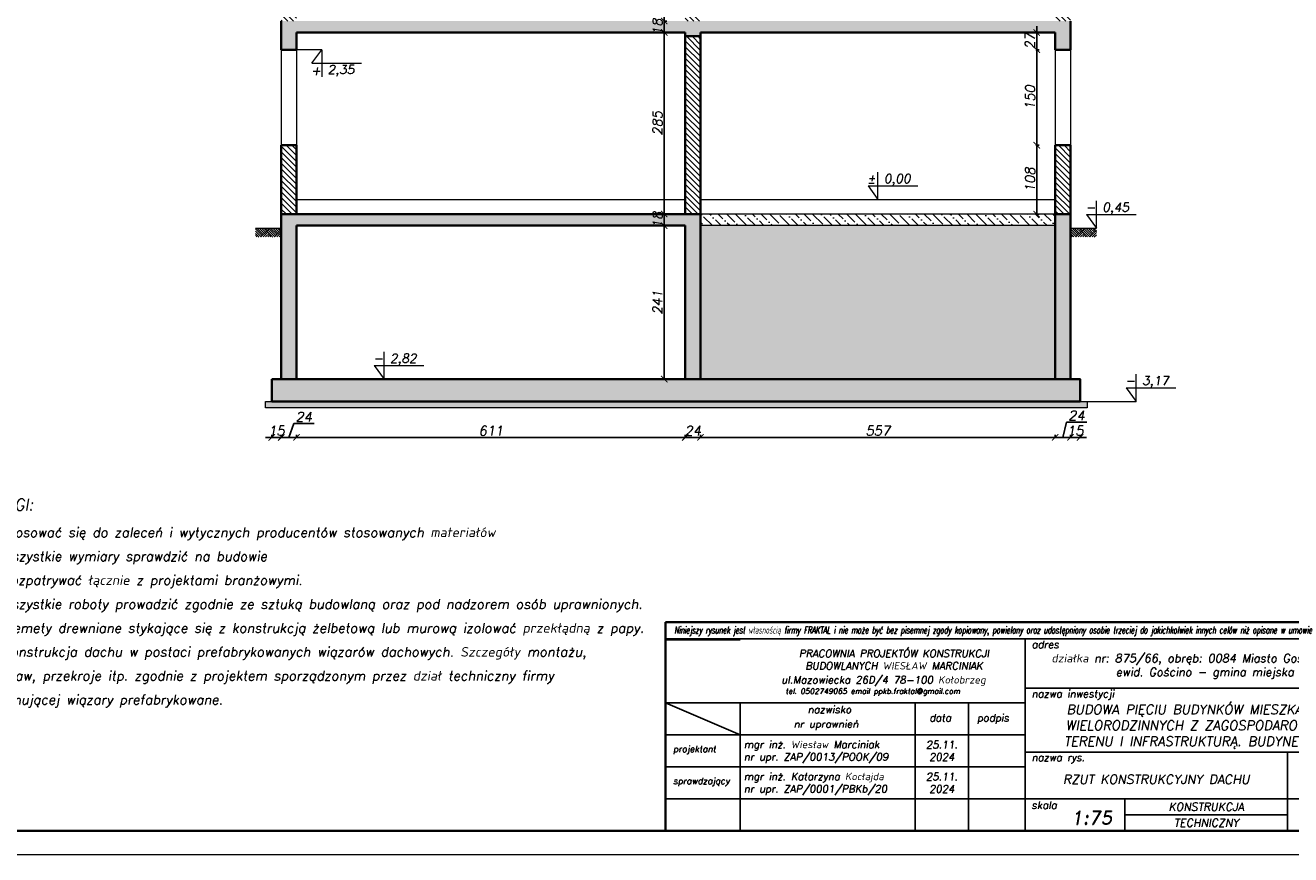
# Model space of a CAD drawing. Header units: millimetres. Extents: x 295948 to 312016, y 6878 to 18016.
# Tile 12 of 252: x 298502 to 300488, y 6878 to 8180. Entities that reach past the tile are written whole.
import ezdxf

# ---------------------------------------------------------------- set-up
doc = ezdxf.new("R2010")
doc.units = ezdxf.units.MM
doc.linetypes.add('ACAD_ISO10W100', pattern=[18, 12, -3, 0, -3])
for name, color, linetype, lineweight in [('konstrukcja', 3, 'Continuous', 35), ('konstrukcja fundamenty', 6, 'ACAD_ISO10W100', 35), ('konstrukcja wymiary', 1, 'Continuous', 13), ('kreskowanie', 253, 'Continuous', 0), ('linie widok', 2, 'Continuous', 18), ('opisy', 2, 'Continuous', 18)]:
    doc.layers.add(name, color=color, linetype=linetype, lineweight=lineweight)
doc.layers.add('tabelka', color=5, linetype='Continuous')
doc.styles.add('KONSTRUKCJA', font='romand.shx', dxfattribs={"oblique": 10})
doc.styles.add('mój opis', font='romand.shx', dxfattribs={"oblique": 20})
doc.styles.get("Standard").update_dxf_attribs({"font": 'romand.shx', "oblique": 10})
doc.dimstyles.new('175', dxfattribs={"dimtxt": 15, "dimasz": 10, "dimexe": 1.25, "dimexo": 0.625, "dimgap": 3, "dimtad": 1, "dimdec": 0, "dimrnd": 0.5, "dimtxsty": 'KONSTRUKCJA', "dimblk": 'ARCHTICK', "dimcen": 2.5, "dimadec": 0, "dimazin": 0, "dimtfac": 1, "dimtdec": 0, "dimtix": 1, "dimtmove": 0, "dimatfit": 3, "dimfxl": 4, "dimfxlon": 1, "dimarcsym": 0})

# ---------------------------------------------------------------- blocks, each defined once
blk = doc.blocks.new('_ArchTick')
at = {"color": 0, "linetype": 'ByBlock', "lineweight": 13, "const_width": 0.15}
blk.add_lwpolyline([(-0.5, -0.5), (0.5, 0.5)], dxfattribs=at)
blk = doc.blocks.new('*D2817')
at = {"layer": 'Defpoints', "color": 0, "transparency": 16777216}
for p in [(299504.8, 7865.4), (299537.9, 7865.4), (299537.9, 7624.4)]:
    blk.add_point(p, dxfattribs=at)
at = {"layer": 'konstrukcja wymiary', "color": 0, "lineweight": -2, "transparency": 16777216}
for p, q in [((299508.8, 7865.4), (299503.6, 7865.4)), ((299504.8, 7624.4), (299504.8, 7865.4)), ((299508.8, 7624.4), (299503.6, 7624.4))]:
    blk.add_line(p, q, dxfattribs=at)
at = {"layer": 'konstrukcja wymiary', "color": 0, "lineweight": -2, "transparency": 16777216, "xscale": 10, "yscale": 10, "zscale": 10}
for p, rotation in [((299504.8, 7865.4), 90), ((299504.8, 7624.4), 270)]:
    blk.add_blockref('_ArchTick', p, dxfattribs=dict(at, rotation=rotation))
at = {"layer": 'konstrukcja wymiary', "color": 0, "transparency": 16777216, "insert": (299494.3, 7744.9), "char_height": 15, "attachment_point": 5, "rotation": 90, "style": 'KONSTRUKCJA'}
blk.add_mtext('241', dxfattribs=at)
blk = doc.blocks.new('*D2818')
at = {"layer": 'Defpoints', "color": 0, "transparency": 16777216}
for p in [(299504.8, 7883.4), (299537.9, 7883.4), (299537.9, 7865.4)]:
    blk.add_point(p, dxfattribs=at)
at = {"layer": 'konstrukcja wymiary', "color": 0, "lineweight": -2, "transparency": 16777216}
for p, q in [((299504.8, 7883.4), (299504.8, 7893.4)), ((299508.8, 7883.4), (299503.6, 7883.4)), ((299504.8, 7865.4), (299504.8, 7883.4)), ((299508.8, 7865.4), (299503.6, 7865.4)), ((299504.8, 7865.4), (299504.8, 7855.4))]:
    blk.add_line(p, q, dxfattribs=at)
at = {"layer": 'konstrukcja wymiary', "color": 0, "lineweight": -2, "transparency": 16777216, "xscale": 10, "yscale": 10, "zscale": 10}
for p, rotation in [((299504.8, 7883.4), 270), ((299504.8, 7865.4), 90)]:
    blk.add_blockref('_ArchTick', p, dxfattribs=dict(at, rotation=rotation))
at = {"layer": 'konstrukcja wymiary', "color": 0, "transparency": 16777216, "insert": (299494.3, 7874.4), "char_height": 15, "attachment_point": 5, "rotation": 90, "style": 'KONSTRUKCJA'}
blk.add_mtext('18', dxfattribs=at)
blk = doc.blocks.new('*D2819')
at = {"layer": 'Defpoints', "color": 0, "transparency": 16777216}
for p in [(299504.8, 8168.4), (299537.9, 8168.4), (299537.9, 7883.4)]:
    blk.add_point(p, dxfattribs=at)
at = {"layer": 'konstrukcja wymiary', "color": 0, "lineweight": -2, "transparency": 16777216}
for p, q in [((299508.8, 8168.4), (299503.6, 8168.4)), ((299504.8, 7883.4), (299504.8, 8168.4)), ((299508.8, 7883.4), (299503.6, 7883.4))]:
    blk.add_line(p, q, dxfattribs=at)
at = {"layer": 'konstrukcja wymiary', "color": 0, "lineweight": -2, "transparency": 16777216, "xscale": 10, "yscale": 10, "zscale": 10}
for p, rotation in [((299504.8, 8168.4), 90), ((299504.8, 7883.4), 270)]:
    blk.add_blockref('_ArchTick', p, dxfattribs=dict(at, rotation=rotation))
at = {"layer": 'konstrukcja wymiary', "color": 0, "transparency": 16777216, "insert": (299494.3, 8025.9), "char_height": 15, "attachment_point": 5, "rotation": 90, "style": 'KONSTRUKCJA'}
blk.add_mtext('285', dxfattribs=at)
blk = doc.blocks.new('*D2820')
at = {"layer": 'Defpoints', "color": 0, "transparency": 16777216}
for p in [(299504.8, 8186.4), (299537.9, 8186.4), (299537.9, 8168.4)]:
    blk.add_point(p, dxfattribs=at)
at = {"layer": 'konstrukcja wymiary', "color": 0, "lineweight": -2, "transparency": 16777216}
for p, q in [((299508.8, 8186.4), (299503.6, 8186.4)), ((299504.8, 8186.4), (299504.8, 8196.4)), ((299504.8, 8168.4), (299504.8, 8186.4)), ((299508.8, 8168.4), (299503.6, 8168.4)), ((299504.8, 8168.4), (299504.8, 8158.4))]:
    blk.add_line(p, q, dxfattribs=at)
at = {"layer": 'konstrukcja wymiary', "color": 0, "lineweight": -2, "transparency": 16777216, "xscale": 10, "yscale": 10, "zscale": 10}
for p, rotation in [((299504.8, 8186.4), 270), ((299504.8, 8168.4), 90)]:
    blk.add_blockref('_ArchTick', p, dxfattribs=dict(at, rotation=rotation))
at = {"layer": 'konstrukcja wymiary', "color": 0, "transparency": 16777216, "insert": (299494.3, 8177.4), "char_height": 15, "attachment_point": 5, "rotation": 90, "style": 'KONSTRUKCJA'}
blk.add_mtext('18', dxfattribs=at)
blk = doc.blocks.new('*D2822')
at = {"layer": 'Defpoints', "color": 0, "transparency": 16777216}
for p in [(298888.6, 7624.4), (298903.6, 7624.4), (298903.6, 7533)]:
    blk.add_point(p, dxfattribs=at)
at = {"layer": 'konstrukcja wymiary', "color": 0, "lineweight": -2, "transparency": 16777216}
for p, q in [((298888.6, 7533), (298878.6, 7533)), ((298888.6, 7537), (298888.6, 7531.8)), ((298888.6, 7533), (298903.6, 7533)), ((298903.6, 7537), (298903.6, 7531.8)), ((298903.6, 7533), (298913.6, 7533))]:
    blk.add_line(p, q, dxfattribs=at)
at = {"layer": 'konstrukcja wymiary', "color": 0, "lineweight": -2, "transparency": 16777216, "xscale": 10, "yscale": 10, "zscale": 10}
blk.add_blockref('_ArchTick', (298888.6, 7533), dxfattribs=at)
at = {"layer": 'konstrukcja wymiary', "color": 0, "lineweight": -2, "transparency": 16777216, "xscale": 10, "yscale": 10, "zscale": 10, "rotation": 180}
blk.add_blockref('_ArchTick', (298903.6, 7533), dxfattribs=at)
at = {"layer": 'konstrukcja wymiary', "color": 0, "transparency": 16777216, "insert": (298896.1, 7543.5), "char_height": 15, "attachment_point": 5, "style": 'KONSTRUKCJA'}
blk.add_mtext('15', dxfattribs=at)
blk = doc.blocks.new('*D2823')
at = {"layer": 'Defpoints', "color": 0, "transparency": 16777216}
for p in [(298903.6, 7624.4), (298927.6, 7624.4), (298927.6, 7533)]:
    blk.add_point(p, dxfattribs=at)
at = {"layer": 'konstrukcja wymiary', "color": 0, "lineweight": -2, "transparency": 16777216}
for p, q in [((298915.6, 7533), (298923.3, 7554.8)), ((298923.3, 7554.8), (298955, 7554.8)), ((298903.6, 7537), (298903.6, 7531.8)), ((298903.6, 7533), (298927.6, 7533)), ((298927.6, 7537), (298927.6, 7531.8))]:
    blk.add_line(p, q, dxfattribs=at)
at = {"layer": 'konstrukcja wymiary', "color": 0, "lineweight": -2, "transparency": 16777216, "xscale": 10, "yscale": 10, "zscale": 10, "rotation": 180}
blk.add_blockref('_ArchTick', (298903.6, 7533), dxfattribs=at)
at = {"layer": 'konstrukcja wymiary', "color": 0, "lineweight": -2, "transparency": 16777216, "xscale": 10, "yscale": 10, "zscale": 10}
blk.add_blockref('_ArchTick', (298927.6, 7533), dxfattribs=at)
at = {"layer": 'konstrukcja wymiary', "color": 0, "transparency": 16777216, "insert": (298939.1, 7565.3), "char_height": 15, "attachment_point": 5, "style": 'KONSTRUKCJA'}
blk.add_mtext('24', dxfattribs=at)
blk = doc.blocks.new('*D2824')
at = {"layer": 'Defpoints', "color": 0, "transparency": 16777216}
for p in [(298927.6, 7624.4), (299537.9, 7624.4), (299537.9, 7533)]:
    blk.add_point(p, dxfattribs=at)
at = {"layer": 'konstrukcja wymiary', "color": 0, "lineweight": -2, "transparency": 16777216}
for p, q in [((298927.6, 7537), (298927.6, 7531.8)), ((298927.6, 7533), (299537.9, 7533)), ((299537.9, 7537), (299537.9, 7531.8))]:
    blk.add_line(p, q, dxfattribs=at)
at = {"layer": 'konstrukcja wymiary', "color": 0, "lineweight": -2, "transparency": 16777216, "xscale": 10, "yscale": 10, "zscale": 10, "rotation": 180}
blk.add_blockref('_ArchTick', (298927.6, 7533), dxfattribs=at)
at = {"layer": 'konstrukcja wymiary', "color": 0, "lineweight": -2, "transparency": 16777216, "xscale": 10, "yscale": 10, "zscale": 10}
blk.add_blockref('_ArchTick', (299537.9, 7533), dxfattribs=at)
at = {"layer": 'konstrukcja wymiary', "color": 0, "transparency": 16777216, "insert": (299232.8, 7543.5), "char_height": 15, "attachment_point": 5, "style": 'KONSTRUKCJA'}
blk.add_mtext('611', dxfattribs=at)
blk = doc.blocks.new('*D2825')
at = {"layer": 'Defpoints', "color": 0, "transparency": 16777216}
for p in [(299537.9, 7624.4), (299561.9, 7624.4), (299561.9, 7533)]:
    blk.add_point(p, dxfattribs=at)
at = {"layer": 'konstrukcja wymiary', "color": 0, "lineweight": -2, "transparency": 16777216}
for p, q in [((299537.9, 7533), (299527.9, 7533)), ((299537.9, 7537), (299537.9, 7531.8)), ((299537.9, 7533), (299561.9, 7533)), ((299561.9, 7537), (299561.9, 7531.8)), ((299561.9, 7533), (299571.9, 7533))]:
    blk.add_line(p, q, dxfattribs=at)
at = {"layer": 'konstrukcja wymiary', "color": 0, "lineweight": -2, "transparency": 16777216, "xscale": 10, "yscale": 10, "zscale": 10}
blk.add_blockref('_ArchTick', (299537.9, 7533), dxfattribs=at)
at = {"layer": 'konstrukcja wymiary', "color": 0, "lineweight": -2, "transparency": 16777216, "xscale": 10, "yscale": 10, "zscale": 10, "rotation": 180}
blk.add_blockref('_ArchTick', (299561.9, 7533), dxfattribs=at)
at = {"layer": 'konstrukcja wymiary', "color": 0, "transparency": 16777216, "insert": (299549.9, 7543.5), "char_height": 15, "attachment_point": 5, "style": 'KONSTRUKCJA'}
blk.add_mtext('24', dxfattribs=at)
blk = doc.blocks.new('*D2826')
at = {"layer": 'Defpoints', "color": 0, "transparency": 16777216}
for p in [(299561.9, 7624.4), (300118.8, 7624.4), (300118.8, 7533)]:
    blk.add_point(p, dxfattribs=at)
at = {"layer": 'konstrukcja wymiary', "color": 0, "lineweight": -2, "transparency": 16777216}
for p, q in [((299561.9, 7537), (299561.9, 7531.8)), ((299561.9, 7533), (300118.8, 7533)), ((300118.8, 7537), (300118.8, 7531.8))]:
    blk.add_line(p, q, dxfattribs=at)
at = {"layer": 'konstrukcja wymiary', "color": 0, "lineweight": -2, "transparency": 16777216, "xscale": 10, "yscale": 10, "zscale": 10, "rotation": 180}
blk.add_blockref('_ArchTick', (299561.9, 7533), dxfattribs=at)
at = {"layer": 'konstrukcja wymiary', "color": 0, "lineweight": -2, "transparency": 16777216, "xscale": 10, "yscale": 10, "zscale": 10}
blk.add_blockref('_ArchTick', (300118.8, 7533), dxfattribs=at)
at = {"layer": 'konstrukcja wymiary', "color": 0, "transparency": 16777216, "insert": (299840.4, 7543.5), "char_height": 15, "attachment_point": 5, "style": 'KONSTRUKCJA'}
blk.add_mtext('557', dxfattribs=at)
blk = doc.blocks.new('*D2827')
at = {"layer": 'Defpoints', "color": 0, "transparency": 16777216}
for p in [(300118.8, 7624.4), (300142.8, 7624.4), (300142.8, 7533)]:
    blk.add_point(p, dxfattribs=at)
at = {"layer": 'konstrukcja wymiary', "color": 0, "lineweight": -2, "transparency": 16777216}
for p, q in [((300130.8, 7533), (300136.5, 7556.9)), ((300136.5, 7556.9), (300168.2, 7556.9)), ((300118.8, 7537), (300118.8, 7531.8)), ((300118.8, 7533), (300142.8, 7533)), ((300142.8, 7537), (300142.8, 7531.8))]:
    blk.add_line(p, q, dxfattribs=at)
at = {"layer": 'konstrukcja wymiary', "color": 0, "lineweight": -2, "transparency": 16777216, "xscale": 10, "yscale": 10, "zscale": 10, "rotation": 180}
blk.add_blockref('_ArchTick', (300118.8, 7533), dxfattribs=at)
at = {"layer": 'konstrukcja wymiary', "color": 0, "lineweight": -2, "transparency": 16777216, "xscale": 10, "yscale": 10, "zscale": 10}
blk.add_blockref('_ArchTick', (300142.8, 7533), dxfattribs=at)
at = {"layer": 'konstrukcja wymiary', "color": 0, "transparency": 16777216, "insert": (300152.3, 7567.4), "char_height": 15, "attachment_point": 5, "style": 'KONSTRUKCJA'}
blk.add_mtext('24', dxfattribs=at)
blk = doc.blocks.new('*D2828')
at = {"layer": 'Defpoints', "color": 0, "transparency": 16777216}
for p in [(300142.8, 7624.4), (300157.8, 7624.4), (300157.8, 7533)]:
    blk.add_point(p, dxfattribs=at)
at = {"layer": 'konstrukcja wymiary', "color": 0, "lineweight": -2, "transparency": 16777216}
for p, q in [((300142.8, 7533), (300132.8, 7533)), ((300142.8, 7537), (300142.8, 7531.8)), ((300142.8, 7533), (300157.8, 7533)), ((300157.8, 7537), (300157.8, 7531.8)), ((300157.8, 7533), (300167.8, 7533))]:
    blk.add_line(p, q, dxfattribs=at)
at = {"layer": 'konstrukcja wymiary', "color": 0, "lineweight": -2, "transparency": 16777216, "xscale": 10, "yscale": 10, "zscale": 10}
blk.add_blockref('_ArchTick', (300142.8, 7533), dxfattribs=at)
at = {"layer": 'konstrukcja wymiary', "color": 0, "lineweight": -2, "transparency": 16777216, "xscale": 10, "yscale": 10, "zscale": 10, "rotation": 180}
blk.add_blockref('_ArchTick', (300157.8, 7533), dxfattribs=at)
at = {"layer": 'konstrukcja wymiary', "color": 0, "transparency": 16777216, "insert": (300150.3, 7543.5), "char_height": 15, "attachment_point": 5, "style": 'KONSTRUKCJA'}
blk.add_mtext('15', dxfattribs=at)
blk = doc.blocks.new('*D2831')
at = {"layer": 'Defpoints', "color": 0, "transparency": 16777216}
for p in [(300089.7, 7991.4), (300118.8, 7991.4), (300118.8, 7883.4)]:
    blk.add_point(p, dxfattribs=at)
at = {"layer": 'konstrukcja wymiary', "color": 0, "lineweight": -2, "transparency": 16777216}
for p, q in [((300093.7, 7991.4), (300088.4, 7991.4)), ((300089.7, 7883.4), (300089.7, 7991.4)), ((300093.7, 7883.4), (300088.4, 7883.4))]:
    blk.add_line(p, q, dxfattribs=at)
at = {"layer": 'konstrukcja wymiary', "color": 0, "lineweight": -2, "transparency": 16777216, "xscale": 10, "yscale": 10, "zscale": 10}
for p, rotation in [((300089.7, 7991.4), 90), ((300089.7, 7883.4), 270)]:
    blk.add_blockref('_ArchTick', p, dxfattribs=dict(at, rotation=rotation))
at = {"layer": 'konstrukcja wymiary', "color": 0, "transparency": 16777216, "insert": (300079.2, 7937.4), "char_height": 15, "attachment_point": 5, "rotation": 90, "style": 'KONSTRUKCJA'}
blk.add_mtext('108', dxfattribs=at)
blk = doc.blocks.new('*D2832')
at = {"layer": 'Defpoints', "color": 0, "transparency": 16777216}
for p in [(300089.7, 8141.4), (300118.8, 8141.4), (300118.8, 7991.4)]:
    blk.add_point(p, dxfattribs=at)
at = {"layer": 'konstrukcja wymiary', "color": 0, "lineweight": -2, "transparency": 16777216}
for p, q in [((300093.7, 8141.4), (300088.4, 8141.4)), ((300089.7, 7991.4), (300089.7, 8141.4)), ((300093.7, 7991.4), (300088.4, 7991.4))]:
    blk.add_line(p, q, dxfattribs=at)
at = {"layer": 'konstrukcja wymiary', "color": 0, "lineweight": -2, "transparency": 16777216, "xscale": 10, "yscale": 10, "zscale": 10}
for p, rotation in [((300089.7, 8141.4), 90), ((300089.7, 7991.4), 270)]:
    blk.add_blockref('_ArchTick', p, dxfattribs=dict(at, rotation=rotation))
at = {"layer": 'konstrukcja wymiary', "color": 0, "transparency": 16777216, "insert": (300079.2, 8066.4), "char_height": 15, "attachment_point": 5, "rotation": 90, "style": 'KONSTRUKCJA'}
blk.add_mtext('150', dxfattribs=at)
blk = doc.blocks.new('*D2833')
at = {"layer": 'Defpoints', "color": 0, "transparency": 16777216}
for p in [(300089.7, 8168.4), (300118.8, 8168.4), (300118.8, 8141.4)]:
    blk.add_point(p, dxfattribs=at)
at = {"layer": 'konstrukcja wymiary', "color": 0, "lineweight": -2, "transparency": 16777216}
for p, q in [((300093.7, 8168.4), (300088.4, 8168.4)), ((300089.7, 8168.4), (300089.7, 8178.4)), ((300089.7, 8141.4), (300089.7, 8168.4)), ((300093.7, 8141.4), (300088.4, 8141.4)), ((300089.7, 8141.4), (300089.7, 8131.4))]:
    blk.add_line(p, q, dxfattribs=at)
at = {"layer": 'konstrukcja wymiary', "color": 0, "lineweight": -2, "transparency": 16777216, "xscale": 10, "yscale": 10, "zscale": 10}
for p, rotation in [((300089.7, 8168.4), 270), ((300089.7, 8141.4), 90)]:
    blk.add_blockref('_ArchTick', p, dxfattribs=dict(at, rotation=rotation))
at = {"layer": 'konstrukcja wymiary', "color": 0, "transparency": 16777216, "insert": (300079.2, 8154.9), "char_height": 15, "attachment_point": 5, "rotation": 90, "style": 'KONSTRUKCJA'}
blk.add_mtext('27', dxfattribs=at)

msp = doc.modelspace()

# ---------------------------------------------------------------- hatches: boundary and pattern name
at = {"layer": 'kreskowanie'}
h = msp.add_hatch(dxfattribs=at)
h.set_pattern_fill('ANSI33', color=256, scale=2, style=0)
h.set_pattern_definition([(45, (64.532, 108.596), (-8.9802561, 8.9802561), []), (45, (73.513, 108.596), (-8.9802561, 8.9802561), [6.35, -3.175])])
h.paths.add_polyline_path([(298927.634, 8476.404), (298903.634, 8476.404), (298903.634, 8436.404), (298927.634, 8436.404)])
h.paths.add_polyline_path([(299561.934, 8476.404), (299537.934, 8476.404), (299537.934, 8452.404), (299561.934, 8452.404)])
h.paths.add_polyline_path([(300142.834, 8476.404), (300118.834, 8476.404), (300118.834, 8436.404), (300142.834, 8436.404)])
h.paths.add_polyline_path([(300142.834, 8186.404), (298903.634, 8186.404), (298903.634, 8141.404), (298927.634, 8141.404), (298927.634, 8168.404), (299537.934, 8168.404), (299537.934, 8162.404), (299561.934, 8162.404), (299561.934, 8168.404), (300118.834, 8168.404), (300118.834, 8141.404), (300142.834, 8141.404)])
h.paths.add_polyline_path([(300142.834, 7883.404), (300118.834, 7883.404), (300118.834, 7624.404), (300142.834, 7624.404)])
h.paths.add_polyline_path([(299561.934, 7883.404), (298903.634, 7883.404), (298903.634, 7624.404), (298927.634, 7624.404), (298927.634, 7865.404), (299537.934, 7865.404), (299537.934, 7624.404), (299561.934, 7624.404)])
h.paths.add_polyline_path([(300157.834, 7624.404), (298888.634, 7624.404), (298888.634, 7589.404), (300157.834, 7589.404)])
h = msp.add_hatch(dxfattribs=at)
h.set_pattern_fill('ANSI31', color=256, scale=2, angle=90, style=0)
h.set_pattern_definition([(135, (64.5324, 108.5964), (-4.49012806, -4.49012806), [])])
h.paths.add_polyline_path([(300118.834, 7883.404), (300142.834, 7883.404), (300142.834, 7991.404), (300118.834, 7991.404)])
h.paths.add_polyline_path([(300142.834, 8286.404), (300118.834, 8286.404), (300118.834, 8186.404), (300142.834, 8186.404)])
h.paths.add_polyline_path([(299537.934, 8186.404), (299561.934, 8186.404), (299561.934, 8452.404), (299537.934, 8452.404)])
h.paths.add_polyline_path([(299537.934, 7883.404), (299561.934, 7883.404), (299561.934, 8162.404), (299537.934, 8162.404)])
h.paths.add_polyline_path([(298927.634, 7991.404), (298903.634, 7991.404), (298903.634, 7883.404), (298927.634, 7883.404)])
h.paths.add_polyline_path([(298903.634, 8186.404), (298927.634, 8186.404), (298927.634, 8286.404), (298903.634, 8286.404)])
h = msp.add_hatch(dxfattribs=at)
h.set_pattern_fill('ANSI36', color=256, scale=3, angle=90, style=0)
h.set_pattern_definition([(135, (64.532, 108.596), (-18.52177825, 5.05139407), [23.8125, -4.7625, 0, -4.7625])])
h.paths.add_polyline_path([(300118.834, 7865.404), (300118.834, 7883.404), (299561.934, 7883.404), (299561.934, 7865.404)])
h = msp.add_hatch(dxfattribs=at)
h.set_pattern_fill('AR-PARQ1', color=256, scale=0.05, angle=45, style=0)
h.set_pattern_definition([(135, (64.532, 108.596), (-21.5526147, 0), [15.24, -15.24]), (135, (66.328, 110.392), (-21.5526147, 0), [15.24, -15.24]), (135, (68.124, 112.189), (-21.5526147, 0), [15.24, -15.24]), (135, (69.92, 113.985), (-21.5526147, 0), [15.24, -15.24]), (135, (71.717, 115.78), (-21.5526147, 0), [15.24, -15.24]), (135, (73.513, 117.577), (-21.5526147, 0), [15.24, -15.24]), (135, (75.309, 119.373), (-21.5526147, 0), [15.24, -15.24]), (45, (53.756, 119.373), (21.5526147, 0), [15.24, -15.24]), (45, (51.96, 121.169), (21.5526147, 0), [15.24, -15.24]), (45, (50.164, 122.965), (21.5526147, 0), [15.24, -15.24]), (45, (48.368, 124.761), (21.5526147, 0), [15.24, -15.24]), (45, (46.572, 126.557), (21.5526147, 0), [15.24, -15.24]), (45, (44.776, 128.353), (21.5526147, 0), [15.24, -15.24]), (45, (42.98, 130.149), (21.5526147, 0), [15.24, -15.24])])
h.paths.add_polyline_path([(298903.634, 7861.404), (298863.096, 7861.404), (298863.096, 7847.615), (298903.634, 7847.615)])
h = msp.add_hatch(dxfattribs=at)
h.set_pattern_fill('AR-SAND', color=256, scale=0.3)
h.set_pattern_definition([(37.5, (64.532, 108.596), (-0.4800094, 14.6823971), [0, -11.5824, 0, -12.954, 0, -12.3825]), (7.5, (64.532, 108.596), (13.4856985, 21.504753), [0, -6.2484, 0, -10.4394, 0, -4.0005]), (327.5, (55.16, 108.596), (23.7297711, 0.04311554), [0, -3.81, 0, -13.716, 0, -17.907]), (317.5, (55.16, 108.596), (22.9066936, 6.6878797), [0, -1.905, 0, -8.9916, 0, -10.287])])
h.paths.add_polyline_path([(299561.934, 7865.404), (299561.934, 7624.404), (300118.834, 7624.404), (300118.834, 7865.404)])
h = msp.add_hatch(dxfattribs=at)
h.set_pattern_fill('AR-PARQ1', color=256, scale=0.05, angle=45, style=0)
h.set_pattern_definition([(135, (1344.27, 108.596), (-21.5526147, 0), [15.24, -15.24]), (135, (1346.067, 110.392), (-21.5526147, 0), [15.24, -15.24]), (135, (1347.863, 112.189), (-21.5526147, 0), [15.24, -15.24]), (135, (1349.659, 113.985), (-21.5526147, 0), [15.24, -15.24]), (135, (1351.455, 115.78), (-21.5526147, 0), [15.24, -15.24]), (135, (1353.25, 117.577), (-21.5526147, 0), [15.24, -15.24]), (135, (1355.047, 119.373), (-21.5526147, 0), [15.24, -15.24]), (45, (1333.494, 119.373), (21.5526147, 0), [15.24, -15.24]), (45, (1331.698, 121.169), (21.5526147, 0), [15.24, -15.24]), (45, (1329.902, 122.965), (21.5526147, 0), [15.24, -15.24]), (45, (1328.106, 124.761), (21.5526147, 0), [15.24, -15.24]), (45, (1326.31, 126.557), (21.5526147, 0), [15.24, -15.24]), (45, (1324.514, 128.353), (21.5526147, 0), [15.24, -15.24]), (45, (1322.718, 130.149), (21.5526147, 0), [15.24, -15.24])])
h.paths.add_polyline_path([(300183.373, 7861.404), (300142.834, 7861.404), (300142.834, 7847.615), (300183.373, 7847.615)])
h = msp.add_hatch(dxfattribs=at)
h.set_pattern_fill('ANSI36', color=256, angle=90)
h.set_pattern_definition([(135, (64.5324, 108.5964), (-6.173926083, 1.683798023), [7.9375, -1.5875, 0, -1.5875])])
h.paths.add_polyline_path([(298878.634, 7579.404), (300168.634, 7579.404), (300168.634, 7589.404), (298878.634, 7589.404)])

# ---------------------------------------------------------------- linework, layer by layer
msp.add_line((299506.735, 7215.551), (299623.839, 7215.551))
at = {"layer": 'konstrukcja'}
for p, q in [((298903.634, 8141.404), (298903.634, 8186.404)), ((300142.834, 8186.404), (300142.834, 8141.404)), ((299537.934, 8168.404), (298927.634, 8168.404)), ((298927.634, 8168.404), (298927.634, 8141.404)), ((299537.934, 8168.404), (299537.934, 7883.404)), ((300118.834, 8168.404), (299561.934, 8168.404)), ((299561.934, 8168.404), (299561.934, 7883.404)), ((300118.834, 8141.404), (300118.834, 8168.404)), ((299537.934, 8162.404), (299561.934, 8162.404)), ((298927.634, 8141.404), (298903.634, 8141.404)), ((300142.834, 8141.404), (300118.834, 8141.404)), ((298903.634, 7883.404), (298903.634, 7991.404)), ((298903.634, 7991.404), (298927.634, 7991.404)), ((298927.634, 7991.404), (298927.634, 7883.404)), ((300118.834, 7883.404), (300118.834, 7991.404)), ((300118.834, 7991.404), (300142.834, 7991.404)), ((300142.834, 7991.404), (300142.834, 7883.404)), ((298903.634, 7883.404), (299561.934, 7883.404)), ((298903.634, 7624.404), (298903.634, 7883.404)), ((299561.934, 7883.404), (299561.934, 7624.404)), ((299537.934, 7865.404), (298927.634, 7865.404)), ((298927.634, 7865.404), (298927.634, 7624.404)), ((299537.934, 7624.404), (299537.934, 7865.404))]:
    msp.add_line(p, q, dxfattribs=at)
for points in [[(295985.908, 9068.187), (300635.908, 9068.187), (300635.908, 6915.687), (295985.908, 6915.687)], [(300118.834, 7883.404), (300142.834, 7883.404), (300142.834, 7624.404), (300118.834, 7624.404)], [(298888.634, 7624.404), (300157.834, 7624.404), (300157.834, 7589.404), (298888.634, 7589.404)]]:
    msp.add_lwpolyline(points, close=True, dxfattribs=at)
at = {"layer": 'konstrukcja fundamenty', "linetype": 'Continuous'}
for p, q in [((300635.908, 7243.133), (299506.735, 7243.133)), ((299506.735, 7243.133), (299506.735, 6915.687)), ((299506.735, 7216.8), (299506.735, 6915.687))]:
    msp.add_line(p, q, dxfattribs=at)
at = {"layer": 'konstrukcja wymiary'}
for p, q in [((298967.176, 8141.404), (298927.634, 8141.404)), ((298951.722, 8120.01), (298967.176, 8141.404)), ((298967.176, 8141.404), (298967.176, 8098.615)), ((298951.722, 8120.01), (299029.593, 8120.01)), ((299840.384, 7906.404), (299840.384, 7949.192)), ((299824.931, 7927.798), (299902.801, 7927.798)), ((299824.931, 7927.798), (299840.384, 7906.404)), ((300183.373, 7861.404), (300183.373, 7904.192)), ((300167.919, 7882.798), (300245.789, 7882.798)), ((300167.919, 7882.798), (300183.373, 7861.404)), ((299065.004, 7624.404), (299065.004, 7667.192)), ((299049.55, 7645.798), (299127.42, 7645.798)), ((299049.55, 7645.798), (299065.004, 7624.404)), ((300245.739, 7589.404), (300245.739, 7632.192)), ((300230.285, 7610.798), (300308.155, 7610.798)), ((300230.285, 7610.798), (300245.739, 7589.404)), ((300157.834, 7589.404), (300245.739, 7589.404))]:
    msp.add_line(p, q, dxfattribs=at)
for points in [[(295948.408, 9105.687), (300673.408, 9105.687), (300673.408, 6878.187), (295948.408, 6878.187)], [(298878.634, 7589.404), (300168.634, 7589.404), (300168.634, 7579.404), (298878.634, 7579.404)]]:
    msp.add_lwpolyline(points, close=True, dxfattribs=at)
at = {"layer": 'kreskowanie'}
for p, q in [((298927.634, 7906.404), (299537.934, 7906.404)), ((299561.934, 7906.404), (300118.834, 7906.404)), ((300118.834, 7883.404), (299561.934, 7883.404)), ((298863.096, 7861.404), (298903.634, 7861.404)), ((300118.834, 7865.404), (299561.934, 7865.404)), ((300142.834, 7861.404), (300183.373, 7861.404))]:
    msp.add_line(p, q, dxfattribs=at)
at = {"layer": 'linie widok'}
for p, q in [((298903.634, 8141.404), (298903.634, 7991.404)), ((298927.634, 8141.404), (298927.634, 7991.404)), ((300118.834, 8141.404), (300118.834, 7991.404)), ((300142.834, 8141.404), (300142.834, 7991.404))]:
    msp.add_line(p, q, dxfattribs=at)
at = {"layer": 'tabelka', "color": 2, "linetype": 'ByBlock'}
for p, q in [((300635.908, 7216.8), (299506.735, 7216.8)), ((300635.908, 7216.8), (299506.735, 7216.8)), ((300071.322, 7216.8), (300071.322, 6915.687)), ((300071.322, 7216.8), (300071.322, 6915.687)), ((300071.322, 7139.476), (300635.908, 7139.476)), ((299506.735, 7116.429), (300071.322, 7116.429)), ((299506.735, 7116.429), (299624.234, 7066.244)), ((299506.735, 7116.429), (300071.322, 7116.429)), ((299506.735, 7116.429), (299624.234, 7066.244)), ((299624.234, 7116.429), (299624.234, 6915.687)), ((299624.234, 7116.429), (299624.234, 6915.687)), ((299898.682, 7116.429), (299898.682, 6915.687)), ((299898.682, 7116.429), (299898.682, 6915.687)), ((299982.779, 7116.429), (299982.779, 6915.687)), ((299506.735, 7066.244), (300071.322, 7066.244)), ((299506.735, 7066.244), (300071.322, 7066.244)), ((300071.322, 7039.072), (300635.908, 7039.072)), ((300071.322, 7039.072), (300635.908, 7039.072)), ((300483.634, 7039.072), (300483.634, 6915.687)), ((300483.634, 7039.072), (300483.634, 6915.687)), ((299506.735, 7016.058), (300071.322, 7016.058)), ((299506.735, 7016.058), (300071.322, 7016.058)), ((299506.735, 6965.873), (300635.908, 6965.873)), ((299506.735, 6965.873), (300483.634, 6965.873)), ((300228.151, 6965.873), (300228.151, 6915.687)), ((300228.151, 6965.873), (300228.151, 6915.687)), ((300228.151, 6940.78), (300483.634, 6940.78)), ((299506.735, 6915.687), (300635.908, 6915.687)), ((299506.735, 6915.687), (300635.908, 6915.687)), ((299632.199, 6915.687), (300635.908, 6915.687)), ((299632.199, 6915.687), (300635.908, 6915.687))]:
    msp.add_line(p, q, dxfattribs=at)

# ---------------------------------------------------------------- texts
at = {"insert": (299520.505, 7236.449), "char_height": 11.405792, "width": 1083.38688, "attachment_point": 1}
msp.add_mtext('{\\Fsimplex|c238;\\W0.6;Niniejszy rysunek jest własnością firmy FRAKTAL i nie może być bez pisemnej zgody kopiowany, powielany oraz udostępniony osobie trzeciej do jakichkolwiek innych celów niż opisane w umowie}', dxfattribs=at)
at = {"style": 'mój opis'}
for s, insert, char_height, width, attachment_point in [('{\\Q10;adres}', (300081.681, 7213.917), 11.61701, 574.91739, 1), ('\\pxqc;{\\Q10;PRACOWNIA PROJEKTÓW KONSTRUKCJI\\PBUDOWLANYCH WIESŁAW MARCINIAK}', (299578.114, 7199.73), 11.61701, 574.91739, 1), ('\\pxqc;{\\Q10;działka nr: 875/66, obręb: 0084 Miasto Gościno jedn. ewid. Gościno - gmina miejska }', (300353.615, 7173.465), 13, 564.5867, 5), ('{\\Q10;ul.Mazowiecka 26D/4 78-100 Kołobrzeg\\P\\pxql;\\H0.85511x; \\H0.85714x;tel. 0502749065 email ppkb.fraktal@gmail.com}', (299688.53, 7158.347), 11.61701, 574.91739, 1), ('{\\Q10;nazwa inwestycji}', (300081.681, 7136.593), 11.61701, 574.91739, 1), ('{\\Q10;nazwisko}', (299730.02, 7111.722), 11.61701, 574.91739, 1), ('\\pxsm1,qc;{\\Q10;BUDOWA PIĘCIU BUDYNKÓW MIESZKALNYCH WIELORODZINNYCH Z ZAGOSPODAROWANIEM TERENU I INFRASTRUKTURĄ. BUDYNEK NR 4}', (300353.615, 7079.284), 15, 564.5867, 5), ('{\\Q10;data}', (299921.04, 7098.813), 11.61701, 574.91739, 1), ('{\\Q10;podpis}', (299995.756, 7098.813), 11.61701, 574.91739, 1), ('{\\Q10;nr uprawnień}', (299708.093, 7089.179), 11.61701, 574.91739, 1), ('{\\Q10;mgr inż. Wiesław Marciniak}', (299629.872, 7056.898), 11.61701, 574.91739, 1), ('{\\Q10;25.11.\\P2024}', (299940.73, 7041.151), 11.61701, 84.09652, 5), ('\\pxt20;{\\Q10;projektant}', (299518.807, 7049.116), 9.93384, 574.91739, 1), ('\\A1;{\\Q10;nr upr. ZAP/0013/POOK/09}', (299629.872, 7037.471), 11.61701, 574.91739, 1), ('{\\Q10;nazwa rys.}', (300081.681, 7036.555), 11.59999, 574.91739, 1), ('\\pxt20;{\\Q10;sprawdzający}', (299518.807, 6998.931), 9.93384, 574.91739, 1), ('{\\Q10;mgr inż. Katarzyna Kocłajda}', (299629.872, 7006.713), 11.61701, 574.91739, 1), ('{\\Q10;25.11.\\P2024}', (299940.73, 6990.966), 11.61701, 84.09652, 5), ('\\pxqc;{\\Q10;RZUT KONSTRUKCYJNY DACHU}', (300277.478, 6996.5), 14.39999, 412.31236, 5), ('\\A1;{\\Q10;nr upr. ZAP/0001/PBKb/20}', (299629.872, 6987.285), 11.61701, 574.91739, 1), ('{\\Q10;skala}', (300081.474, 6961.752), 11.61701, 574.91739, 1), ('{\\Q10;KONSTRUKCJA}', (300355.893, 6953.327), 12.54637, 255.48272, 5), ('{\\Q10;1:75}', (300143.796, 6946.747), 21.12184, 574.91739, 1), ('{\\Q10;TECHNICZNY}', (300355.893, 6928.234), 12.54637, 255.48272, 5)]:
    msp.add_mtext(s, dxfattribs=dict(at, insert=insert, char_height=char_height, width=width, attachment_point=attachment_point))
at = {"layer": 'opisy', "style": 'KONSTRUKCJA'}
for s, insert, char_height, width, attachment_point in [('+', (298950.464, 8101.662), 13.944, 273.28647, 7), ('2,35', (298976.63, 8099.118), 13.9436, 273.28647, 7), ('%%P', (299823.672, 7946.146), 13.9436, 273.28647, 1), ('0,00', (299849.839, 7946.146), 13.9436, 273.28647, 1), ('-', (300166.661, 7901.146), 13.944, 273.28647, 1), ('0,45', (300192.827, 7901.146), 13.9436, 273.28647, 1), ('-', (299048.292, 7664.146), 13.944, 273.28647, 1), ('2,82', (299074.458, 7664.146), 13.9436, 273.28647, 1), ('3,17', (300255.193, 7629.146), 13.9436, 273.28647, 1), ('-', (300229.026, 7629.146), 13.944, 273.28647, 1), ('\\A1;\\pxsm1.5;{\\H1.2x;UWAGI:\\P}1. Stosować się do zaleceń i wytycznych producentów stosowanych materiałów \\P2. Wszystkie wymiary sprawdzić na budowie\\P3. Rozpatrywać łącznie z projektami branżowymi.\\P4. Wszystkie roboty prowadzić zgodnie ze sztuką budowlaną oraz pod nadzorem osób uprawnionych.\\P5. Elemety drewniane stykające się z konstrukcją żelbetową lub murową izolować przekłądną z papy.\\P6. Konstrukcja dachu w postaci prefabrykowanych wiązarów dachowych. Szczegóły montażu, rozstaw, przekroje itp. zgodnie z projektem sporządzonym przez dział techniczny firmy wykonującej wiązary prefabrykowane.', (298435.16, 7436.528), 15, 1044.1821, 1)]:
    msp.add_mtext(s, dxfattribs=dict(at, insert=insert, char_height=char_height, width=width, attachment_point=attachment_point))

# ---------------------------------------------------------------- dimensions: what is measured, and where the dimension line sits
at = {"layer": 'konstrukcja wymiary'}
for base, p1, p2, picture, middle in [((299504.829, 8186.404), (299537.934, 8168.404), (299537.934, 8186.404), '*D2820', (299494.329, 8177.404)), ((299504.829, 8168.404), (299537.934, 7883.404), (299537.934, 8168.404), '*D2819', (299494.329, 8025.904)), ((300089.677, 8168.404), (300118.834, 8141.404), (300118.834, 8168.404), '*D2833', (300079.177, 8154.904)), ((300089.677, 8141.404), (300118.834, 7991.404), (300118.834, 8141.404), '*D2832', (300079.177, 8066.404)), ((299504.829, 7883.404), (299537.934, 7865.404), (299537.934, 7883.404), '*D2818', (299494.329, 7874.404))]:
    dim = msp.add_linear_dim(base=base, p1=p1, p2=p2, angle=90, dimstyle='175', override={"dimtmove": 1}, dxfattribs=at)
    dim.commit()
    dim.dimension.update_dxf_attribs({"geometry": picture, "text_midpoint": middle})
for base, p1, p2, picture, middle in [((300089.677, 7991.404), (300118.834, 7883.404), (300118.834, 7991.404), '*D2831', (300079.177, 7937.404)), ((299504.829, 7865.404), (299537.934, 7624.404), (299537.934, 7865.404), '*D2817', (299494.329, 7744.904))]:
    dim = msp.add_linear_dim(base=base, p1=p1, p2=p2, angle=90, dimstyle='175', dxfattribs=at)
    dim.commit()
    dim.dimension.update_dxf_attribs({"geometry": picture, "text_midpoint": middle})
dim = msp.add_linear_dim(base=(298903.634, 7533.042), p1=(298888.634, 7624.404), p2=(298903.634, 7624.404), dimstyle='175', dxfattribs=at)
dim.commit()
dim.dimension.update_dxf_attribs({"geometry": '*D2822', "text_midpoint": (298896.134, 7543.542)})
for base, p1, p2, picture, middle in [((298927.634, 7533.042), (298903.634, 7624.404), (298927.634, 7624.404), '*D2823', (298926.254, 7554.77)), ((300142.834, 7533.042), (300118.834, 7624.404), (300142.834, 7624.404), '*D2827', (300139.47, 7556.896))]:
    dim = msp.add_linear_dim(base=base, p1=p1, p2=p2, dimstyle='175', override={"dimtmove": 1}, dxfattribs=at)
    dim.commit()
    dim.dimension.update_dxf_attribs({"geometry": picture, "text_midpoint": middle, "dimtype": 160})
for base, p1, p2, picture, middle in [((299537.934, 7533.042), (298927.634, 7624.404), (299537.934, 7624.404), '*D2824', (299232.784, 7543.542)), ((299561.934, 7533.042), (299537.934, 7624.404), (299561.934, 7624.404), '*D2825', (299549.934, 7543.542)), ((300118.834, 7533.042), (299561.934, 7624.404), (300118.834, 7624.404), '*D2826', (299840.384, 7543.542)), ((300157.834, 7533.042), (300142.834, 7624.404), (300157.834, 7624.404), '*D2828', (300150.334, 7543.542))]:
    dim = msp.add_linear_dim(base=base, p1=p1, p2=p2, dimstyle='175', override={"dimtmove": 1}, dxfattribs=at)
    dim.commit()
    dim.dimension.update_dxf_attribs({"geometry": picture, "text_midpoint": middle})

doc.saveas('drawing.dxf')
